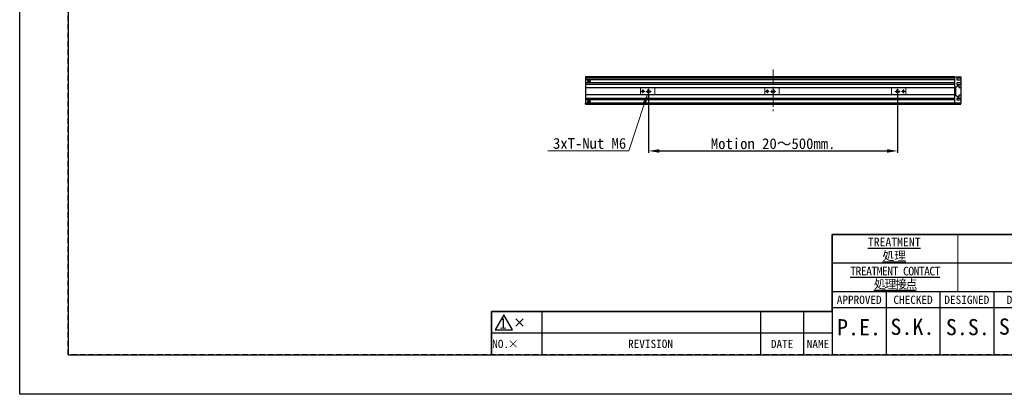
# Model space of a CAD drawing. Header units: millimetres. Extents: x 0 to 420, y 0 to 297.
# Tile 1 of 9: x 0 to 274, y 0 to 104. Entities that reach past the tile are written whole.
import ezdxf
from ezdxf import colors
from ezdxf.entities.mleader import LeaderData, LeaderLine
from ezdxf.enums import TextEntityAlignment as Align
from ezdxf.math import Vec2, Vec3

# ---------------------------------------------------------------- set-up
doc = ezdxf.new("R2010")
doc.units = ezdxf.units.MM
doc.header["$LTSCALE"] = 0.25
doc.linetypes.add('CENTER', pattern=[50.8, 31.75, -6.35, 6.35, -6.35])
doc.linetypes.add('HIDDEN', pattern=[9.525, 6.35, -3.175])
for name, color, linetype, lineweight in [('BASE', 7, 'Continuous', 25), ('C-SIDE COVER', 7, 'Continuous', 25), ('CENTER', 1, 'CENTER', 13), ('DIMENSION', 6, 'Continuous', 15), ('MXB7785', 7, 'Continuous', 20), ('SIDE COVER', 7, 'Continuous', 25), ('T-NUT', 7, 'Continuous', 20)]:
    doc.layers.add(name, color=color, linetype=linetype, lineweight=lineweight)
doc.layers.add('FORM', color=252, linetype='Continuous')
doc.layers.add('PAPER', color=254, linetype='Continuous', plot=False)
doc.styles.add('VS Standard', font='msgothic.ttc', dxfattribs={"height": 3})
doc.styles.add('VS Standard(小)', font='msgothic.ttc', dxfattribs={"height": 2.4})
doc.dimstyles.new('VS Standard x0.2', dxfattribs={"dimtxt": 3, "dimasz": 3, "dimexe": 0.5, "dimexo": 0.8, "dimgap": 0.5, "dimtad": 3, "dimlfac": 5, "dimrnd": 0.0001, "dimzin": 9, "dimdsep": 46, "dimtxsty": 'VS Standard', "dimcen": 0, "dimaunit": 1, "dimadec": 0, "dimazin": 2, "dimtfac": 1, "dimtmove": 0, "dimatfit": 2, "dimfxl": 1, "dimtolj": 1, "dimtzin": 0, "dimarcsym": 0})

# ---------------------------------------------------------------- blocks, each defined once
blk = doc.blocks.new('表題欄金物用_ver3.0')
at = {"layer": 'FORM', "color": 0}
for p, q in [((-11, 44.5), (-191, 44.5)), ((-191, 44.5), (-191, 28.5)), ((-191, 40.5), (-191, 28.5)), ((-39, 36.5), (-191, 36.5)), ((-11, 36.5), (-191, 36.5)), ((-11, 28.5), (-191, 28.5)), ((-191, 28.5), (-191, 11)), ((-176, 28.5), (-176, 11)), ((-161, 28.5), (-161, 11)), ((-146, 28.5), (-146, 11)), ((-272, 23), (-286, 23)), ((-286, 23), (-286, 17)), ((-211, 23), (-272, 23)), ((-272, 23), (-272, 17)), ((-211, 23), (-211, 17)), ((-199, 23), (-211, 23)), ((-199, 23), (-199, 17)), ((-191, 23), (-199, 23)), ((-191, 24.12), (-96, 24.12)), ((-279.19, 21), (-277.19, 19)), ((-279.19, 19), (-277.19, 21)), ((-286, 17), (-286, 11)), ((-272, 17), (-286, 17)), ((-272, 17), (-272, 11)), ((-211, 17), (-272, 17)), ((-211, 17), (-211, 11)), ((-199, 17), (-211, 17)), ((-199, 17), (-199, 11)), ((-191, 17), (-199, 17)), ((-191, 11), (-11, 11))]:
    blk.add_line(p, q, dxfattribs=at)
at = {"layer": 'FORM', "color": 0, "linetype": 'HIDDEN', "lineweight": 9}
for q in [(-156, 44.5), (-156, 40.49)]:
    blk.add_line((-156, 28.49), q, dxfattribs=at)
at = {"layer": 'FORM', "color": 0, "linetype": 'Continuous', "lineweight": 9}
blk.add_line((-156, 28.49), (-156, 44.5), dxfattribs=at)
at = {"layer": 'FORM', "color": 0, "lineweight": 15}
blk.add_line((-191, 11), (-286, 11), dxfattribs=at)
at = {"layer": 'FORM', "color": 0}
blk.add_lwpolyline([(-282.58, 22.13), (-285.01, 17.93), (-280.16, 17.93)], close=True, dxfattribs=at)
at = {"layer": 'FORM', "color": 0, "attachment_point": 5}
for s, insert, char_height, width, style in [('{\\LTREATMENT}', (-173.74, 42.37), 2.4, 36.5, 'VS Standard(小)'), ('{\\L処理}', (-173.74, 38.37), 2.4, 36.5, 'VS Standard(小)'), ('{\\T0.9;\\LTREATMENT CONTACT}', (-173.5, 34.27), 2.4, 36.5, 'VS Standard(小)'), ('{\\T0.9;\\L処理接点}', (-173.5, 30.5), 2.4, 36.5, 'VS Standard(小)'), ('{\\fＭＳ ゴシック|b0|i0|c128|p49;APPROVED}', (-183.5, 26.28), 2.3, 15, 'VS Standard'), ('{\\fＭＳ ゴシック|b0|i0|c128|p49;CHECKED}', (-168.5, 26.28), 2.3, 15, 'VS Standard'), ('{\\fＭＳ ゴシック|b0|i0|c128|p49;DESIGNED}', (-153.5, 26.28), 2.3, 15, 'VS Standard'), ('{\\fＭＳ ゴシック|b0|i0|c128|p49;DRAWN}', (-138.5, 26.28), 2.3, 15, 'VS Standard'), ('NO.', (-283.44, 14), 2.3, 14, 'VS Standard'), ('×', (-279.94, 14.02), 2.3, 14, 'VS Standard'), ('REVISION', (-241.67, 14), 2.3, 46, 'VS Standard'), ('{\\fMS Gothic|b0|i0|c128|p49;DATE}', (-204.99, 14), 2.3, 12, 'VS Standard'), ('NAME', (-195, 14), 2.3, 8, 'VS Standard')]:
    blk.add_mtext(s, dxfattribs=dict(at, insert=insert, char_height=char_height, width=width, style=style))
at = {"layer": 'FORM', "color": 0, "insert": (-282.79, 19.73), "char_height": 3, "attachment_point": 5, "style": 'VS Standard'}
blk.add_mtext('1', dxfattribs=at)
at = {"layer": 'FORM', "color": 0}
for tag, height, style, p in [('処理(英語)', 2.8, 'VS Standard', (-133.24, 42.37)), ('材料', 2.8, 'VS Standard', (-58.21, 42.72)), ('処理(日本語)', 2.8, 'VS Standard', (-133.24, 38.37)), ('一般面取', 2.8, 'VS Standard', (-58.25, 38.53)), ('処理接点(英語)', 2.8, 'VS Standard', (-132.94, 34.42)), ('仕上', 2.8, 'VS Standard', (-58.25, 34.53)), ('処理接点(日本語)', 2.8, 'VS Standard', (-133, 30.5)), ('偏芯', 2.8, 'VS Standard', (-58.25, 30.53)), ('一般公差', 2.4, 'VS Standard(小)', (-106, 26.31)), ('適用（機種名）', 3.6, 'VS Standard', (-44.78, 25.6)), ('角度', 2.4, 'VS Standard(小)', (-106, 21.94)), ('NAME', 3.5, 'VS Standard', (-44.75, 19.65)), ('SCALE', 2.4, 'VS Standard(小)', (-106, 17.56)), ('DATE', 2.4, 'VS Standard(小)', (-106, 13.19)), ('DRAW_NO.', 3.5, 'VS Standard', (-44.75, 13.82))]:
    blk.add_attdef(tag, text='', height=height, dxfattribs=dict(at, style=style)).set_placement(p, align=Align.MIDDLE_CENTER)
at = {"layer": 'FORM', "color": 0, "style": 'VS Standard'}
for tag, p in [('APPROVED', (-182.5, 15.06)), ('CHECKED', (-167.5, 15.18)), ('DESIGNED', (-152.5, 15.09)), ('DRAWN', (-137.5, 15.23))]:
    blk.add_attdef(tag, text='', height=4.5, dxfattribs=at).set_placement(p, align=Align.BOTTOM_CENTER)
blk = doc.blocks.new('*D7')
at = {"layer": 'Defpoints', "color": 0}
for p in [(175.3, 84.29), (244.7, 84.29), (244.7, 67.72)]:
    blk.add_point(p, dxfattribs=at)
at = {"layer": 'DIMENSION', "color": 0, "lineweight": -2}
for p, q in [((175.3, 83.49), (175.3, 67.22)), ((244.7, 83.49), (244.7, 67.22)), ((178.3, 67.72), (241.7, 67.72))]:
    blk.add_line(p, q, dxfattribs=at)
at = {"layer": 'DIMENSION', "color": 0}
for points in [[(178.3, 68.22), (178.3, 67.22), (175.3, 67.72)], [(241.7, 67.22), (241.7, 68.22), (244.7, 67.72)]]:
    blk.add_solid(points, dxfattribs=at)
at = {"layer": 'DIMENSION', "color": 0, "insert": (210, 69.72), "char_height": 3, "attachment_point": 5, "style": 'VS Standard'}
blk.add_mtext('\\A1;{\\A1;Motion 20}～500mm.\\A1; ', dxfattribs=at)

msp = doc.modelspace()

# ---------------------------------------------------------------- linework, layer by layer
msp.add_line((131.5, 11), (406.5, 11))
at = {"layer": 'BASE'}
for p, q in [((157.7, 81.0435), (197.6718, 81.0435)), ((157.7, 80.7435), (157.7, 81.0435)), ((157.7, 80.7435), (197.6718, 80.7435)), ((197.6718, 81.0435), (219.0886, 81.0435)), ((197.6718, 80.7435), (219.0886, 80.7435)), ((219.0886, 81.0435), (262.3, 81.0435)), ((219.0886, 80.7435), (262.3, 80.7435)), ((262.3, 80.7435), (262.3, 81.0435))]:
    msp.add_line(p, q, dxfattribs=at)
at = {"layer": 'C-SIDE COVER'}
for p, q in [((260.6, 88.3435), (260.6, 81.0435)), ((260.6, 88.3435), (262.3, 88.3435)), ((262.3, 87.9435), (261.2, 87.9435)), ((261.2, 87.9435), (261.2, 87.5435)), ((262.3, 88.3435), (262.3, 87.9435)), ((261.5, 85.819), (260.8275, 85.2935)), ((260.8275, 85.2935), (260.8275, 83.2935)), ((261.2, 87.5435), (262.3, 87.5435)), ((261.2, 86.6435), (261.2, 86.2435)), ((262.3, 86.6435), (261.2, 86.6435)), ((261.2, 86.2435), (262.3, 86.2435)), ((261.9, 85.819), (261.5, 85.819)), ((261.9, 85.2935), (261.9, 85.819)), ((262.3, 85.2935), (261.9, 85.2935)), ((262.3, 87.5435), (262.3, 86.6435)), ((262.3, 86.2435), (262.3, 85.2935)), ((260.8275, 83.2935), (261.5, 82.7681)), ((261.2, 82.3435), (261.2, 81.9435)), ((262.3, 82.3435), (261.2, 82.3435)), ((261.5, 82.7681), (261.9, 82.7681)), ((261.9, 83.2935), (262.3, 83.2935)), ((261.9, 82.7681), (261.9, 83.2935)), ((262.3, 83.2935), (262.3, 82.3435)), ((262.3, 81.0435), (260.6, 81.0435)), ((261.2, 81.9435), (262.3, 81.9435)), ((262.3, 81.9435), (262.3, 81.0435))]:
    msp.add_line(p, q, dxfattribs=at)
at = {"layer": 'CENTER', "ltscale": 0.5}
msp.add_line((210, 90.3435), (210, 78.7435), dxfattribs=at)
at = {"layer": 'CENTER'}
for p, q in [((173.2, 84.2935), (174.2, 84.2935)), ((173.7, 83.7935), (173.7, 84.7935)), ((176.05, 84.2935), (174.55, 84.2935)), ((175.3, 85.0435), (175.3, 83.5435)), ((207.9, 84.2935), (208.9, 84.2935)), ((208.4, 83.7935), (208.4, 84.7935)), ((210.75, 84.2935), (209.25, 84.2935)), ((210, 85.0435), (210, 83.5435)), ((245.45, 84.2935), (243.95, 84.2935)), ((244.7, 85.0435), (244.7, 83.5435)), ((246.8, 84.2935), (245.8, 84.2935)), ((246.3, 84.7935), (246.3, 83.7935))]:
    msp.add_line(p, q, dxfattribs=at)
at = {"layer": 'FORM'}
for p, q in [((13.5, 286), (13.5, 11)), ((226.5, 23), (226.5, 44.5)), ((226.5, 44.5), (406.5, 44.5)), ((131.5, 11), (131.5, 23)), ((131.5, 23), (226.5, 23)), ((13.5, 11), (131.5, 11))]:
    msp.add_line(p, q, dxfattribs=at)
at = {"layer": 'FORM', "linetype": 'HIDDEN'}
msp.add_lwpolyline([(13.5, 286), (406.5, 286), (406.5, 11), (13.5, 11)], close=True, dxfattribs=at)
at = {"layer": 'MXB7785'}
for p, q in [((158.5, 87.0435), (158.5, 87.1435)), ((158.5, 87.1435), (158.65, 87.1435)), ((158.5293, 87.1143), (158.5, 87.1435)), ((158.5293, 87.0728), (158.5, 87.0435)), ((158.65, 87.0435), (158.5, 87.0435)), ((158.5293, 87.0728), (158.5293, 87.1143)), ((158.5293, 87.1143), (158.6793, 87.1143)), ((158.6793, 87.0728), (158.5293, 87.0728)), ((158.65, 87.1435), (158.65, 87.2935)), ((158.65, 87.2935), (158.75, 87.2935)), ((158.6793, 87.2643), (158.65, 87.2935)), ((158.6793, 87.1143), (158.65, 87.1435)), ((158.6793, 87.0728), (158.65, 87.0435)), ((158.65, 86.8935), (158.65, 87.0435)), ((158.6793, 86.9228), (158.65, 86.8935)), ((158.75, 86.8935), (158.65, 86.8935)), ((158.6793, 87.1143), (158.6793, 87.2643)), ((158.6793, 87.2643), (158.7207, 87.2643)), ((158.6793, 86.9228), (158.6793, 87.0728)), ((158.7207, 86.9228), (158.6793, 86.9228)), ((158.7207, 87.2643), (158.75, 87.2935)), ((158.7207, 87.2643), (158.7207, 87.1143)), ((158.7207, 87.1143), (158.75, 87.1435)), ((158.7207, 87.1143), (158.8707, 87.1143)), ((158.8707, 87.0728), (158.7207, 87.0728)), ((158.7207, 87.0728), (158.75, 87.0435)), ((158.7207, 87.0728), (158.7207, 86.9228)), ((158.7207, 86.9228), (158.75, 86.8935)), ((158.75, 87.2935), (158.75, 87.1435)), ((158.75, 87.1435), (158.9, 87.1435)), ((158.9, 87.0435), (158.75, 87.0435)), ((158.75, 87.0435), (158.75, 86.8935)), ((158.9, 87.1435), (158.8707, 87.1143)), ((158.8707, 87.1143), (158.8707, 87.0728)), ((158.8707, 87.0728), (158.9, 87.0435)), ((158.9, 87.1435), (158.9, 87.0435)), ((158.5, 81.4435), (158.5, 81.5435)), ((158.5, 81.5435), (158.65, 81.5435)), ((158.5293, 81.5143), (158.5, 81.5435)), ((158.5293, 81.4728), (158.5, 81.4435)), ((158.65, 81.4435), (158.5, 81.4435)), ((158.5293, 81.4728), (158.5293, 81.5143)), ((158.5293, 81.5143), (158.6793, 81.5143)), ((158.6793, 81.4728), (158.5293, 81.4728)), ((158.65, 81.5435), (158.65, 81.6935)), ((158.65, 81.6935), (158.75, 81.6935)), ((158.6793, 81.6643), (158.65, 81.6935)), ((158.6793, 81.5143), (158.65, 81.5435)), ((158.6793, 81.4728), (158.65, 81.4435)), ((158.65, 81.2935), (158.65, 81.4435)), ((158.6793, 81.3228), (158.65, 81.2935)), ((158.75, 81.2935), (158.65, 81.2935)), ((158.6793, 81.5143), (158.6793, 81.6643)), ((158.6793, 81.6643), (158.7207, 81.6643)), ((158.6793, 81.3228), (158.6793, 81.4728)), ((158.7207, 81.3228), (158.6793, 81.3228)), ((158.7207, 81.6643), (158.75, 81.6935)), ((158.7207, 81.6643), (158.7207, 81.5143)), ((158.7207, 81.5143), (158.75, 81.5435)), ((158.7207, 81.5143), (158.8707, 81.5143)), ((158.8707, 81.4728), (158.7207, 81.4728)), ((158.7207, 81.4728), (158.75, 81.4435)), ((158.7207, 81.4728), (158.7207, 81.3228)), ((158.7207, 81.3228), (158.75, 81.2935)), ((158.75, 81.6935), (158.75, 81.5435)), ((158.75, 81.5435), (158.9, 81.5435)), ((158.9, 81.4435), (158.75, 81.4435)), ((158.75, 81.4435), (158.75, 81.2935)), ((158.9, 81.5435), (158.8707, 81.5143)), ((158.8707, 81.5143), (158.8707, 81.4728)), ((158.8707, 81.4728), (158.9, 81.4435)), ((158.9, 81.5435), (158.9, 81.4435))]:
    msp.add_line(p, q, dxfattribs=at)
for centre, start, end in [((158.7, 87.0935), 90, 270), ((158.7, 87.0935), 270, 90), ((158.7, 81.4935), 90, 270), ((158.7, 81.4935), 270, 90)]:
    msp.add_arc(centre, 0.3, start, end, dxfattribs=at)
at = {"layer": 'PAPER'}
msp.add_lwpolyline([(0, 297), (420, 297), (420, 0), (0, 0)], close=True, dxfattribs=at)
at = {"layer": 'SIDE COVER'}
for p, q in [((157.7, 88.3435), (157.7, 87.9435)), ((197.6718, 88.3435), (157.7, 88.3435)), ((157.7, 87.9435), (157.7, 87.5435)), ((197.6718, 87.9435), (157.7, 87.9435)), ((219.0886, 88.3435), (197.6718, 88.3435)), ((219.0886, 87.9435), (197.6718, 87.9435)), ((260.6, 88.3435), (219.0886, 88.3435)), ((260.6, 87.9435), (219.0886, 87.9435)), ((260.6, 88.3435), (260.6, 87.9435)), ((262.3, 87.9435), (262.3, 87.5435)), ((157.7, 87.5435), (157.7, 86.6435)), ((197.6718, 87.5435), (157.7, 87.5435)), ((157.7, 86.6435), (157.7, 86.2435)), ((197.6718, 86.6435), (157.7, 86.6435)), ((157.7, 86.2435), (157.7, 85.2935)), ((197.6718, 86.2435), (157.7, 86.2435)), ((157.7, 85.2935), (157.7, 83.2935)), ((197.6718, 85.2935), (157.7, 85.2935)), ((219.0886, 87.5435), (197.6718, 87.5435)), ((219.0886, 86.6435), (197.6718, 86.6435)), ((219.0886, 86.2435), (197.6718, 86.2435)), ((219.0886, 85.2935), (197.6718, 85.2935)), ((260.6, 87.5435), (219.0886, 87.5435)), ((260.6, 86.6435), (219.0886, 86.6435)), ((260.6, 86.2435), (219.0886, 86.2435)), ((260.6, 85.2935), (219.0886, 85.2935)), ((260.6, 87.5435), (260.6, 86.6435)), ((260.6, 86.2435), (260.6, 85.2935)), ((262.3, 86.6435), (262.3, 86.2435)), ((262.3, 85.2935), (262.3, 83.2935)), ((157.7, 83.2935), (157.7, 82.3435)), ((197.6718, 83.2935), (157.7, 83.2935)), ((157.7, 82.3435), (157.7, 81.9435)), ((197.6718, 82.3435), (157.7, 82.3435)), ((219.0886, 83.2935), (197.6718, 83.2935)), ((219.0886, 82.3435), (197.6718, 82.3435)), ((260.6, 83.2935), (219.0886, 83.2935)), ((260.6, 82.3435), (219.0886, 82.3435)), ((260.6, 83.2935), (260.6, 82.3435)), ((262.3, 82.3435), (262.3, 81.9435)), ((157.7, 81.9435), (157.7, 81.0435)), ((197.6718, 81.9435), (157.7, 81.9435)), ((197.6718, 81.0435), (157.7, 81.0435)), ((219.0886, 81.9435), (197.6718, 81.9435)), ((219.0886, 81.0435), (197.6718, 81.0435)), ((260.6, 81.9435), (219.0886, 81.9435)), ((260.6, 81.0435), (219.0886, 81.0435)), ((260.6, 81.9435), (260.6, 81.0435))]:
    msp.add_line(p, q, dxfattribs=at)
for centre in [(158.7, 87.0935), (158.7, 81.4935)]:
    msp.add_circle(centre, 0.32, dxfattribs=at)
at = {"layer": 'T-NUT'}
for p, q in [((173, 83.2935), (173, 85.2935)), ((173, 85.2735), (177, 85.2735)), ((177, 83.2935), (177, 85.2935)), ((207.7, 83.2935), (207.7, 85.2935)), ((207.7, 85.2735), (211.7, 85.2735)), ((211.7, 83.2935), (211.7, 85.2935)), ((243, 83.2935), (243, 85.2935)), ((247, 85.2735), (243, 85.2735)), ((247, 83.2935), (247, 85.2935)), ((173, 83.3135), (177, 83.3135)), ((207.7, 83.3135), (211.7, 83.3135)), ((247, 83.3135), (243, 83.3135))]:
    msp.add_line(p, q, dxfattribs=at)
for centre, radius in [((173.7, 84.2935), 0.33), ((175.3, 84.2935), 0.5), ((208.4, 84.2935), 0.33), ((210, 84.2935), 0.5), ((244.7, 84.2935), 0.5), ((246.3, 84.2935), 0.33)]:
    msp.add_circle(centre, radius, dxfattribs=at)

# ---------------------------------------------------------------- block references
ref = msp.add_blockref('表題欄金物用_ver3.0', (417.5, 0))
ref.add_attrib('DESIGNED', 'S.S.', dxfattribs={"layer": 'FORM', "color": 0, "height": 4.5, "style": 'VS Standard'}).set_placement((264.2704, 15.0912), align=Align.BOTTOM_CENTER)
ref.add_attrib('DRAWN', 'S.S.', dxfattribs={"layer": 'FORM', "color": 0, "height": 4.5, "style": 'VS Standard'}).set_placement((279.0401, 15.235), align=Align.BOTTOM_CENTER)
ref.add_attrib('CHECKED', 'S.K.', dxfattribs={"layer": 'FORM', "color": 0, "height": 4.5, "style": 'VS Standard'}).set_placement((248.8274, 15.1772), align=Align.BOTTOM_CENTER)
ref.add_attrib('APPROVED', 'P.E.', dxfattribs={"layer": 'FORM', "color": 0, "height": 4.5, "style": 'VS Standard'}).set_placement((233.9377, 15.0617), align=Align.BOTTOM_CENTER)

# ---------------------------------------------------------------- dimensions: what is measured, and where the dimension line sits
at = {"layer": 'DIMENSION'}
dim = msp.add_linear_dim(base=(244.7, 67.7194), p1=(175.3, 84.2935), p2=(244.7, 84.2935), text='{\\A1;Motion 20}～500mm.\\A1; ', dimstyle='VS Standard x0.2', override={"dimtxsty": 'VS Standard'}, dxfattribs=at)
dim.commit()
dim.dimension.update_dxf_attribs({"geometry": '*D7', "text_midpoint": (210, 69.7194)})

# ---------------------------------------------------------------- leaders
ml = msp.add_multileader_mtext('Standard', dxfattribs=at)
ml.set_content('3xT-Nut M6', color=256, style='VS Standard')
ml.set_leader_properties(color=256, linetype='ByLayer', lineweight=-1)
ml.build(insert=Vec2(0, 0))
ml.multileader.update_dxf_attribs({"has_dogleg": 0, "text_left_attachment_type": 6, "text_right_attachment_type": 6, "dogleg_length": 0.18, "arrow_head_size": 3})
ctx = ml.context
ctx.base_point, ctx.char_height, ctx.arrow_head_size, ctx.landing_gap_size, ctx.plane_origin = Vec3(149.1856, 67.7194), 3, 3, 0.75, Vec3(-53.6836, 64.9239)
ctx.left_attachment, ctx.right_attachment, ctx.text_align_type = 6, 6, 2
notes = []
notes.append((ctx, [(0, (1, 1, 0), (169.9902, 67.7194), (-1, 0), 0.18, [(0, [(175.0935, 83.8381)], 0, [])])]))
ctx.mtext.insert, ctx.mtext.alignment, ctx.mtext.flow_direction = Vec3(169.0602, 71.3194), 3, 5
for ctx, leaders in notes:
    for number, flags, end, landing, length, lines in leaders:
        leader = LeaderData()
        leader.index, (leader.has_last_leader_line, leader.has_dogleg_vector, leader.attachment_direction) = number, flags
        leader.last_leader_point, leader.dogleg_vector, leader.dogleg_length = Vec3(end), Vec3(landing), length
        for number, points, colour, breaks in lines:
            line = LeaderLine()
            line.index, line.vertices, line.color, line.breaks = number, Vec3.list(points), colors.encode_raw_color(colour), breaks
            leader.lines.append(line)
        ctx.leaders.append(leader)

doc.saveas('drawing.dxf')
